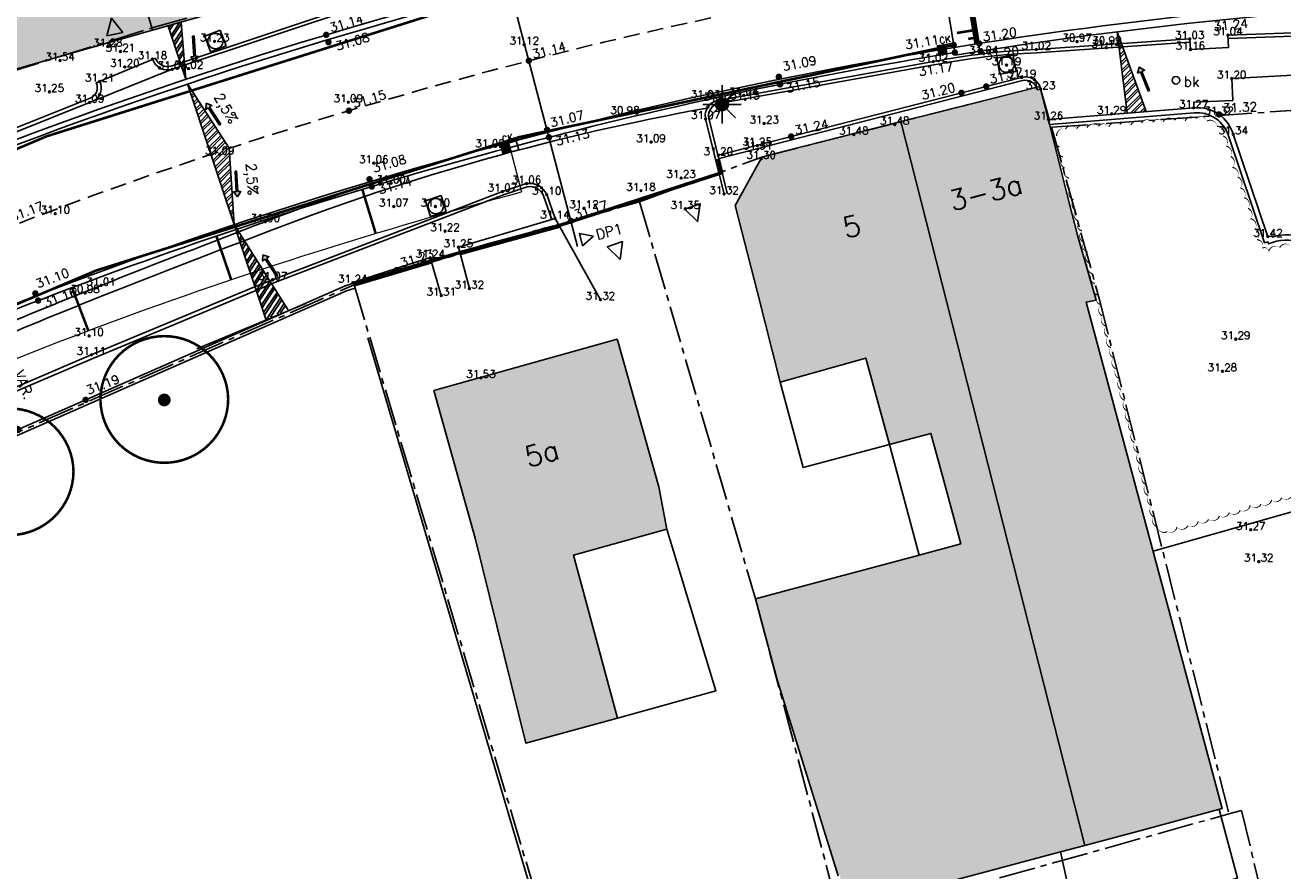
# Model space of a CAD drawing. Header units: metres. Extents: x 202952 to 203755, y 348879 to 349702.
# Tile 10 of 82: x 203138 to 203187, y 349305 to 349339. Entities that reach past the tile are written whole.
import ezdxf
from ezdxf.enums import TextEntityAlignment as Align

# ---------------------------------------------------------------- set-up
doc = ezdxf.new("R2010")
doc.units = ezdxf.units.M
for name, pattern in [('1-200 CENTER', [4.28625, 2.8575, -0.47625, 0.47625, -0.47625]), ('1-200 DASHDOT', [2.54, 1.27, -0.635, 0, -0.635]), ('1-200 HIDDEN', [0.9525, 0.635, -0.3175]), ('PH 1-1 STREEP', [2, 1, -1])]:
    doc.linetypes.add(name, pattern=pattern)
for name, color, linetype in [('bgt.onbegroeidterreindeel', 252, 'Continuous'), ('PH-BEST-BEBOUWING', 1, 'Continuous'), ('PH-BEST-BEBOUWING-ARCERING', 254, 'Continuous'), ('PH-BEST-BEGROEIIING', 252, 'Continuous'), ('PH-BEST-BRANDKRAAN', 6, 'Continuous'), ('PH-BEST-HUISNUMMER', 7, 'Continuous'), ('PH-BEST-INRIT', 8, 'Continuous'), ('PH-BEST-KADASTRALE-GRENS', 240, '1-200 CENTER'), ('PH-BEST-MUUR-INDICATIEF INGETEKEND', 1, 'Continuous'), ('PH-INM-BOOM-HANDHAVEN', 96, 'Continuous'), ('PH-INM-HOOGTE', 20, 'Continuous'), ('PH-INM-HOOGTEPUNT', 20, 'Continuous'), ('PH-INM-KANTVERHARDING', 253, 'Continuous'), ('PH-NIEUW-AAND-DPROF', 1, 'Continuous'), ('PH-NIEUW-AFWATERINGSPROFIEL', 7, 'Continuous'), ('PH-NIEUW-BAND-20-30', 115, 'Continuous'), ('PH-NIEUW-BAND-5-20', 115, 'Continuous'), ('PH-NIEUW-HOOGTES', 170, 'Continuous'), ('PH-NIEUW-KANTLAAG-SBS', 115, '1-200 HIDDEN'), ('PH-NIEUW-LICHTMAST-KROMMAST', 40, 'Continuous'), ('PH-NIEUW-LIJN-DREMPEL', 115, 'Continuous'), ('PH-NIEUW-MAATVOERING', 2, 'Continuous'), ('PH-NIEUW-MARKERING', 115, 'Continuous'), ('PH-ONTWERP-WEGAS', 2, '1-200 HIDDEN'), ('PH-RIO-KOLK', 7, 'Continuous'), ('PH-RIO-PUTRAND-AANBRENGEN', 7, 'Continuous')]:
    doc.layers.add(name, color=color, linetype=linetype)
doc.layers.add('PH-BEST-INDACTIEF INGETEKEND', color=35, linetype='1-200 DASHDOT', transparency=0.4)
doc.layers.add('PH-NIEUW-AFSCHEIDING MATERIAAL PARKEERVAK', color=115, linetype='PH 1-1 STREEP', transparency=0.5)
doc.layers.add('PH-NIEUW-AFSCHEIDING PARKEERVAK MAATVOERING', color=115, linetype='Continuous', lineweight=5)
doc.layers.add('PH-NIEUW-OPSLUITBAND-6', color=115, linetype='Continuous', lineweight=30)
doc.styles.add('1-200', font='romans.shx', dxfattribs={"height": 0.4})
doc.styles.add('ISO', font='ISO')
doc.styles.add('RDL_MAATVOERING', font='romans.shx')
doc.styles.add('ROMANS', font='romans.shx')
doc.linetypes.add('1-200 BLOKHAAG', pattern='A,0,-0.035,[1,Gras.shx,S=5,R=0,X=0,Y=0.0025],-0.475', length=0.51)
doc.dimstyles.new('BEMATING200', dxfattribs={"dimtxt": 0.4, "dimasz": 0.28, "dimexe": 0.5, "dimexo": 0.1, "dimgap": 0.4, "dimtad": 1, "dimlfac": -0.1, "dimzin": 0, "dimdsep": 46, "dimtxsty": '1-200', "dimblk": 'DOT', "dimcen": 0.09, "dimclrd": 8, "dimclre": 8, "dimclrt": 256, "dimadec": 3, "dimazin": 0, "dimtfac": 1, "dimtmove": 2, "dimatfit": 3, "dimfxl": 1, "dimtolj": 1, "dimtzin": 0, "dimarcsym": 0})

# ---------------------------------------------------------------- blocks, each defined once
blk = doc.blocks.new('INRITSYMBOOL')
at = {"layer": 'PH-BEST-INRIT'}
blk.add_lwpolyline([(-0.315, 0.63), (0, 0), (0.315, 0.63)], close=True, dxfattribs=at)
blk = doc.blocks.new('Brandkraan')
blk.add_circle((0, 0), 0.15)
at = {"style": 'RDL_MAATVOERING'}
blk.add_text('bk', height=0.4, dxfattribs=at).set_placement((0.302, -0.254))
blk = doc.blocks.new('MARKER', base_point=(45, 10))
at = {"color": 0}
for radius in [0.35, 0.25]:
    blk.add_circle((45, 10), radius, dxfattribs=at)
at = {"color": 0, "style": 'ISO'}
blk.add_attdef('MARKER', (45.6, 10), '', height=0.9, dxfattribs=at)
blk = doc.blocks.new('*U15')
at = {"const_width": 0.1}
blk.add_lwpolyline([(-2.5, 0.004, 0.990403), (2.5, 0.03, 0.990403), (-2.5, 0.018)], format="xyb", dxfattribs=at)
at = {"linetype": 'Continuous', "const_width": 0.25}
blk.add_lwpolyline([(-0.125, 0, 1), (0.125, 0, 1)], format="xyb", close=True, dxfattribs=at)
blk = doc.blocks.new('*U32')
blk.add_hatch(color=256).paths.add_polyline_path([(0, 0.374), (-0.315, 0.374), (-0.315, 0), (0, 0)])
blk.add_line((0, 0.374), (0, 0))
blk.add_lwpolyline([(0.315, 0), (-0.315, 0), (-0.315, 0.374), (0.315, 0.374)], close=True)
at = {"style": 'ROMANS'}
blk.add_attdef('CK', (-0.211, 0.429), '', height=0.25, dxfattribs=at)
blk = doc.blocks.new('A$C6E307431')
blk.add_hatch(color=256).paths.add_polyline_path([(0.679, 0.51, 1), (0.821, 0.99, 1)])
at = {"color": 9, "flags": 128}
for points in [[(0.75, 1), (0.75, 1.5)], [(0.573, 0.927), (0.22, 1.28)], [(0.927, 0.927), (1.28, 1.28)], [(0.5, 0.75), (0, 0.75)], [(0.573, 0.573), (0.22, 0.22)], [(0.75, 0.5), (0.75, 0)], [(0.927, 0.573), (1.28, 0.22)], [(1, 0.75), (1.5, 0.75)]]:
    blk.add_lwpolyline(points, dxfattribs=at)
at = {"color": 9}
blk.add_circle((0.75, 0.75), 0.25, dxfattribs=at)
blk = doc.blocks.new('_Dot')
at = {"color": 0, "linetype": 'ByBlock', "lineweight": -2}
blk.add_line((-0.5, 0), (-1, 0), dxfattribs=at)
at = {"color": 0, "linetype": 'ByBlock', "const_width": 0.5}
blk.add_lwpolyline([(-0.25, 0, 1), (0.25, 0, 1)], format="xyb", close=True, dxfattribs=at)
blk = doc.blocks.new('*D58')
at = {"layer": 'Defpoints', "color": 0, "ltscale": 0.2, "transparency": 16777216}
for p in [(203136.29, 349325.182), (203137.263, 349322.762), (203137.263, 349322.762)]:
    blk.add_point(p, dxfattribs=at)
at = {"layer": 'PH-NIEUW-MAATVOERING', "color": 8, "lineweight": -2, "ltscale": 0.2, "transparency": 16777216}
blk.add_line((203136.394, 349324.923), (203137.159, 349323.022), dxfattribs=at)
at = {"layer": 'PH-NIEUW-MAATVOERING', "color": 8, "lineweight": -2, "ltscale": 0.2, "transparency": 16777216, "xscale": 0.28, "yscale": 0.28, "zscale": 0.28}
for p, rotation in [((203136.29, 349325.182), 111.9112675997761), ((203137.263, 349322.762), 291.9112675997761)]:
    blk.add_blockref('_Dot', p, dxfattribs=dict(at, rotation=rotation))
at = {"layer": 'PH-NIEUW-MAATVOERING', "ltscale": 0.2, "transparency": 16777216, "insert": (203137.503, 349324.511), "char_height": 0.4, "attachment_point": 5, "rotation": 291.9113, "style": '1-200'}
blk.add_mtext('\\A1;VAR.', dxfattribs=at)
blk = doc.blocks.new('AFWATERINGSPIJL')
at = {"ltscale": 0.5}
blk.add_hatch(color=256, dxfattribs=at).paths.add_polyline_path([(-0.058, 0.239), (-0.132, 0.151), (-0.75, 0.671), (-0.789, 0.625), (-0.171, 0.105), (-0.245, 0.016), (0, 0)])
for points in [[(-0.75, 0.671), (-0.789, 0.625)], [(-0.789, 0.625), (-0.171, 0.105)], [(-0.75, 0.671), (-0.132, 0.151)], [(-0.171, 0.105), (-0.245, 0.016), (0, 0)], [(-0.132, 0.151), (-0.058, 0.239), (0, 0)]]:
    blk.add_lwpolyline(points, dxfattribs=at)
blk = doc.blocks.new('*U26')
for p, q in [((-0.325, 0.325), (-0.325, -0.325)), ((-0.325, 0.325), (0.325, 0.325)), ((0.325, 0.325), (0.325, -0.325)), ((-0.325, -0.325), (0.325, -0.325))]:
    blk.add_line(p, q)
blk.add_circle((0, 0), 0.3)

msp = doc.modelspace()

# ---------------------------------------------------------------- hatches: boundary and pattern name
at = {"layer": 'PH-BEST-BEBOUWING-ARCERING'}
for points in [[(203126.778, 349396.225), (203125.933, 349399.255), (203126.116, 349399.306), (203125.367, 349401.87), (203125.269, 349401.843), (203117.244, 349399.601), (203117.876, 349397.339), (203125.774, 349368.421), (203133.01, 349341.93), (203134.65, 349336.16), (203140.153, 349337.725), (203142.352, 349338.35), (203142.531, 349338.401), (203140.324, 349346.038), (203140.698, 349346.177), (203139.361, 349353.406), (203138.088, 349358.948), (203137.739, 349358.891), (203134.402, 349370.71), (203132.995, 349375.762), (203129.768, 349386.808), (203129.43, 349386.717)], [(203179.074, 349327.754), (203179.464, 349327.829), (203178.74, 349330.38), (203178.405, 349331.697), (203177.598, 349334.87), (203177.26, 349336.2), (203173.241, 349335.179), (203171.827, 349334.819), (203179.027, 349306.485), (203181.513, 349307.149), (203183.92, 349307.792), (203184.407, 349307.922)], [(203160.753, 349326.218), (203160.715, 349326.296), (203153.55, 349324.29), (203155.17, 349318.51), (203157.147, 349310.479), (203160.738, 349311.459), (203159.007, 349317.851), (203162.661, 349318.862), (203162.35, 349320.52)]]:
    msp.add_hatch(color=256, dxfattribs=at).paths.add_polyline_path(points)
msp.add_hatch(color=256, dxfattribs=at).paths.add_polyline_path([(203140.324, 349346.038), (203140.698, 349346.177), (203142.836, 349346.772), (203140.786, 349354.125), (203144.003, 349355.013), (203144.594, 349352.891), (203147.361, 349353.717), (203148.48, 349349.968), (203149.47, 349346.61), (203150.963, 349341.357), (203151.11, 349340.84), (203142.531, 349338.401)], flags=17)
h = msp.add_hatch(color=256, dxfattribs=at)
h.paths.add_polyline_path([(203166.395, 349333.439), (203169.63, 349334.261), (203171.827, 349334.819), (203179.027, 349306.485), (203178.073, 349306.23), (203175.685, 349305.592), (203169.779, 349304.015), (203169.435, 349305.302), (203169.374, 349305.286), (203166.978, 349312.961), (203166.13, 349316.131), (203167.743, 349316.563), (203170.641, 349317.339), (203172.54, 349317.848), (203174.171, 349318.285), (203173.542, 349320.612), (203173.002, 349322.611), (203172.446, 349322.463), (203171.38, 349322.178), (203170.453, 349325.561), (203167.101, 349324.623), (203166.22, 349328.13), (203165.34, 349331.53), (203166.179, 349333.048)], flags=16)
h.paths.add_polyline_path([(203178.678, 349303.504), (203184.995, 349305.2), (203187.523, 349295.785), (203181.206, 349294.089)], flags=17)
at = {"layer": 'PH-NIEUW-AFWATERINGSPROFIEL', "ltscale": 0.2, "transparency": 33554687}
h = msp.add_hatch(dxfattribs=at)
h.set_pattern_fill('ANSI32', color=252, scale=0.025, angle=11.6245)
h.set_pattern_definition([(56.624536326, (74521.7378, -33776.89379), (-0.19885426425, 0.13099808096), []), (56.624536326, (74521.84775, -33776.87117), (-0.19885426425, 0.13099808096), [])])
h.paths.add_polyline_path([(203143.654, 349338.696), (203143.143, 349338.551), (203143.838, 349336.479)])
h = msp.add_hatch(dxfattribs=at)
h.set_pattern_fill('ANSI32', color=252, scale=0.025)
h.paths.add_polyline_path([(203180.285, 349338.335), (203180.685, 349335.151), (203181.432, 349335.211)])
h = msp.add_hatch(dxfattribs=at)
h.set_pattern_fill('ANSI32', color=252, scale=0.025)
h.set_pattern_definition([(45, (-0.56357, -0.18448), (-0.16837980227, 0.16837980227), []), (45, (-0.45132, -0.18448), (-0.16837980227, 0.16837980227), [])])
h.paths.add_polyline_path([(203145.533, 349333.774), (203143.911, 349336.293), (203145.729, 349330.785)])
h = msp.add_hatch(dxfattribs=at)
h.set_pattern_fill('ANSI32', color=252, scale=0.025, angle=11.6245)
h.set_pattern_definition([(56.624536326, (74523.62974, -33782.5877), (-0.19885426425, 0.13099808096), []), (56.624536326, (74523.7397, -33782.56508), (-0.19885426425, 0.13099808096), [])])
h.paths.add_polyline_path([(203145.729, 349330.785), (203146.971, 349327.084), (203147.836, 349327.46)])

# ---------------------------------------------------------------- linework, layer by layer
at = {"layer": 'bgt.onbegroeidterreindeel'}
for points in [[(203120, 349315.164), (203123.045, 349316.507), (203129.188, 349319.216), (203150.049, 349328.373)], [(203120.081, 349314.981), (203123.126, 349316.324), (203129.269, 349319.033), (203150.129, 349328.189)], [(203150.964, 349326.356), (203163.085, 349285.321), (203146.272, 349280)]]:
    msp.add_lwpolyline(points, dxfattribs=at)
msp.add_lwpolyline([(203155.17, 349318.51), (203157.147, 349310.479), (203160.738, 349311.459), (203159.007, 349317.851), (203162.661, 349318.862), (203162.35, 349320.52), (203160.753, 349326.218), (203160.715, 349326.296), (203153.55, 349324.29), (203155.17, 349318.51)], close=True, dxfattribs=at)
at = {"layer": 'PH-BEST-BEBOUWING'}
for points in [[(203117.244, 349399.601), (203125.269, 349401.843), (203125.367, 349401.87), (203126.116, 349399.306), (203125.933, 349399.255), (203126.778, 349396.225), (203129.43, 349386.717), (203129.768, 349386.808), (203132.995, 349375.762), (203134.402, 349370.71), (203137.739, 349358.891), (203138.088, 349358.948), (203139.361, 349353.406), (203140.698, 349346.177), (203140.324, 349346.038), (203142.531, 349338.401), (203142.352, 349338.35), (203140.153, 349337.725), (203134.65, 349336.16), (203133.01, 349341.93), (203125.774, 349368.421), (203117.876, 349397.339), (203117.244, 349399.601)], [(203140.324, 349346.038), (203140.698, 349346.177), (203142.836, 349346.772), (203140.786, 349354.125), (203144.003, 349355.013), (203144.594, 349352.891), (203147.361, 349353.717), (203148.48, 349349.968), (203149.47, 349346.61), (203150.963, 349341.357), (203151.11, 349340.84), (203142.531, 349338.401), (203140.324, 349346.038)], [(203171.827, 349334.819), (203173.241, 349335.179), (203177.26, 349336.2), (203177.598, 349334.87), (203178.405, 349331.697), (203178.74, 349330.38), (203179.464, 349327.829), (203179.074, 349327.754), (203184.407, 349307.922), (203183.92, 349307.792), (203181.513, 349307.149), (203179.027, 349306.485), (203171.827, 349334.819)], [(203155.17, 349318.51), (203153.55, 349324.29), (203160.715, 349326.296), (203160.753, 349326.218), (203162.35, 349320.52), (203162.661, 349318.862), (203159.007, 349317.851), (203160.738, 349311.459), (203157.147, 349310.479), (203155.17, 349318.51)], [(203171.38, 349322.178), (203167.997, 349321.273), (203167.101, 349324.623), (203170.453, 349325.561), (203171.38, 349322.178)], [(203172.54, 349317.848), (203171.38, 349322.178), (203172.446, 349322.463), (203173.002, 349322.611), (203173.542, 349320.612), (203174.171, 349318.285), (203172.54, 349317.848)], [(203160.738, 349311.459), (203159.007, 349317.851), (203162.661, 349318.862), (203164.587, 349312.538), (203160.738, 349311.459)], [(203184.995, 349305.2), (203178.678, 349303.504), (203178.073, 349306.23), (203179.027, 349306.485), (203181.513, 349307.149), (203183.92, 349307.792), (203184.278, 349307.887), (203184.995, 349305.2)]]:
    msp.add_lwpolyline(points, close=True, dxfattribs=at)
msp.add_lwpolyline([(203169.374, 349305.286), (203166.978, 349312.961), (203166.13, 349316.131), (203167.743, 349316.563), (203170.641, 349317.339), (203172.54, 349317.848), (203174.171, 349318.285), (203173.542, 349320.612), (203173.002, 349322.611), (203172.446, 349322.463), (203171.38, 349322.178), (203170.453, 349325.561), (203167.101, 349324.623), (203166.22, 349328.13), (203165.34, 349331.53), (203166.179, 349333.048), (203166.395, 349333.439), (203166.395, 349333.439), (203169.63, 349334.261), (203171.827, 349334.819), (203179.027, 349306.485), (203178.073, 349306.23), (203175.685, 349305.592), (203169.779, 349304.015)], dxfattribs=at)
at = {"layer": 'PH-BEST-BEGROEIIING'}
msp.add_lwpolyline([(203187.074, 349329.948, 0, 0.05, 0.520567), (203186.65, 349329.884, 0, 0.05, 0.520567), (203186.221, 349329.748, 0, 0.05, 0.520567), (203185.982, 349329.867, 0, 0.05, 0.520567), (203185.768, 349330.195, 0, 0.05, 0.520567), (203185.694, 349330.622, 0, 0.05, 0.520567), (203185.51, 349331.021, 0, 0.05, 0.520567), (203185.412, 349331.421, 0, 0.05, 0.520567), (203185.265, 349331.84, 0, 0.05, 0.520567), (203185.113, 349332.22, 0, 0.05, 0.520567), (203185.008, 349332.648, 0, 0.05, 0.520567), (203184.802, 349333.025, 0, 0.05, 0.520567), (203184.737, 349333.449, 0, 0.05, 0.520567), (203184.563, 349333.855, 0, 0.05, 0.520567), (203184.441, 349334.25, 0, 0.05, 0.520567), (203184.199, 349334.639, 0, 0.05, 0.520567), (203183.816, 349334.845, 0, 0.05, 0.520567), (203183.375, 349334.943, 0, 0.05, 0.520567), (203182.952, 349334.845, 0, 0.05, 0.520567), (203182.53, 349334.876, 0, 0.05, 0.520567), (203182.092, 349334.813, 0, 0.05, 0.520567), (203181.685, 349334.789, 0, 0.05, 0.520567), (203181.242, 349334.769, 0, 0.05, 0.520567), (203180.833, 349334.687, 0, 0.05, 0.520567), (203180.398, 349334.709, 0, 0.05, 0.520567), (203179.971, 349334.618, 0, 0.05, 0.520567), (203179.555, 349334.634, 0, 0.05, 0.520567), (203179.114, 349334.583, 0, 0.05, 0.520567), (203178.708, 349334.542, 0, 0.05, 0.520567), (203178.266, 349334.534, 0, 0.05, 0.520567), (203177.923, 349334.257, 0, 0.05, 0.520567), (203178.038, 349333.827, 0, 0.05, 0.520567), (203178.16, 349333.437, 0, 0.05, 0.520567), (203178.232, 349333.002, 0, 0.05, 0.520567), (203178.409, 349332.61, 0, 0.05, 0.520567), (203178.441, 349332.183, 0, 0.05, 0.520567), (203178.584, 349331.765, 0, 0.05, 0.520567), (203178.667, 349331.365, 0, 0.05, 0.520567), (203178.769, 349330.933, 0, 0.05, 0.520567), (203178.908, 349330.544, 0, 0.05, 0.520567), (203178.968, 349330.109, 0, 0.05, 0.520567), (203179.136, 349329.709, 0, 0.05, 0.520567), (203179.182, 349329.291, 0, 0.05, 0.520567), (203179.313, 349328.868, 0, 0.05, 0.520567), (203179.412, 349328.473, 0, 0.05, 0.520567), (203179.502, 349328.039, 0, 0.05, 0.520567), (203179.657, 349327.65, 0, 0.05, 0.520567), (203179.705, 349327.217, 0, 0.05, 0.520567), (203179.863, 349326.81, 0, 0.05, 0.520567), (203179.923, 349326.4, 0, 0.05, 0.520567), (203180.044, 349325.972, 0, 0.05, 0.520567), (203180.158, 349325.581, 0, 0.05, 0.520567), (203180.236, 349325.146, 0, 0.05, 0.520567), (203180.408, 349324.756, 0, 0.05, 0.520567), (203180.443, 349324.326, 0, 0.05, 0.520567), (203180.591, 349323.911, 0, 0.05, 0.520567), (203180.666, 349323.508, 0, 0.05, 0.520567), (203180.775, 349323.077, 0, 0.05, 0.520567), (203180.905, 349322.688, 0, 0.05, 0.520567), (203180.971, 349322.253, 0, 0.05, 0.520567), (203181.144, 349321.857, 0, 0.05, 0.520567), (203181.183, 349321.434, 0, 0.05, 0.520567), (203181.32, 349321.014, 0, 0.05, 0.520567), (203181.411, 349320.616, 0, 0.05, 0.520567), (203181.507, 349320.183, 0, 0.05, 0.520567), (203181.654, 349319.794, 0, 0.05, 0.520567), (203181.708, 349319.361, 0, 0.05, 0.520567), (203181.871, 349318.957, 0, 0.05, 0.520567), (203182.245, 349318.766, 0, 0.05, 0.520567), (203182.628, 349318.943, 0, 0.05, 0.520567), (203183.058, 349319, 0, 0.05, 0.520567), (203183.463, 349319.168, 0, 0.05, 0.520567), (203183.867, 349319.249, 0, 0.05, 0.520567), (203184.292, 349319.38, 0, 0.05, 0.520567), (203184.678, 349319.515, 0, 0.05, 0.520567), (203185.11, 349319.603, 0, 0.05, 0.520567), (203185.495, 349319.794, 0, 0.05, 0.520567), (203185.921, 349319.841, 0, 0.05, 0.520567), (203186.333, 349319.999, 0, 0.05, 0.520567), (203186.731, 349320.095, 0, 0.05, 0.520567), (203187.159, 349320.213, 0, 0.05, 0.520567)], format="xyseb", dxfattribs=at)
at = {"layer": 'PH-BEST-INDACTIEF INGETEKEND', "linetype": '1-200 BLOKHAAG', "flags": 128}
for points in [[(203154.585, 349329.612), (203158.481, 349330.685)], [(203150.438, 349328.386), (203153.466, 349329.292)], [(203193.299, 349321.293), (203181.698, 349317.996)]]:
    msp.add_lwpolyline(points, dxfattribs=at)
at = {"layer": 'PH-BEST-KADASTRALE-GRENS', "ltscale": 0.5}
for p, q in [((203142.506, 349338.486), (203150.812, 349340.812)), ((203134.681, 349336.054), (203142.506, 349338.486)), ((203150.424, 349328.43), (203161.601, 349331.683)), ((203110.632, 349310.963), (203150.424, 349328.43)), ((203150.424, 349328.43), (203162.287, 349288.614))]:
    msp.add_line(p, q, dxfattribs=at)
for points in [[(203137.739, 349358.891), (203139.072, 349354.16), (203140.324, 349346.038), (203142.506, 349338.486)], [(203161.601, 349331.683), (203166.39, 349333.43), (203177.26, 349336.2), (203177.726, 349334.599)], [(203177.726, 349334.599), (203203.588, 349336.408), (203207.971, 349334.882), (203211.006, 349331.288)], [(203177.726, 349334.599), (203179.59, 349327.889), (203184.666, 349307.716)], [(203161.601, 349331.683), (203166.13, 349316.131), (203167.257, 349311.918), (203169.495, 349303.482), (203184.666, 349307.716)], [(203184.666, 349307.716), (203185.16, 349307.854), (203187.121, 349299.608)]]:
    msp.add_lwpolyline(points, dxfattribs=at)
at = {"layer": 'PH-BEST-MUUR-INDICATIEF INGETEKEND', "ltscale": 0.25, "flags": 128}
msp.add_lwpolyline([(203188.614, 349329.352, 0.366559), (203186.36, 349330.298), (203186.348, 349330.353), (203186.19, 349330.314), (203184.834, 349334.324, 0.168242), (203184.275, 349335.101, 0.180243), (203183.286, 349335.36), (203177.591, 349334.902), (203177.639, 349334.705), (203183.304, 349335.161, -0.180635), (203184.159, 349334.937, -0.168936), (203184.644, 349334.263), (203186.059, 349330.075), (203186.198, 349330.11), (203186.216, 349330.028, -0.401287), (203188.429, 349329.274)], format="xyb", dxfattribs=at)
at = {"layer": 'PH-BEST-MUUR-INDICATIEF INGETEKEND'}
for points in [[(203150.049, 349328.373), (203129.188, 349319.216), (203123.045, 349316.507), (203120, 349315.164)], [(203150.129, 349328.189), (203129.269, 349319.033), (203123.126, 349316.324), (203120.081, 349314.981)], [(203150.049, 349328.373), (203150.407, 349328.492), (203150.462, 349328.303), (203150.129, 349328.189)]]:
    msp.add_lwpolyline(points, dxfattribs=at)
at = {"layer": 'PH-INM-KANTVERHARDING'}
for p, q in [((203184.626, 349338.202), (203194.941, 349338.592)), ((203184.631, 349338.072), (203194.982, 349338.464)), ((203183.132, 349338.056), (203183.159, 349337.644)), ((203184.626, 349338.202), (203184.651, 349337.72)), ((203183.159, 349337.644), (203184.651, 349337.72)), ((203140.331, 349336.335), (203142.658, 349337.308)), ((203194.927, 349337.046), (203184.776, 349336.509)), ((203184.822, 349335.644), (203184.776, 349336.509)), ((203177.168, 349336.064), (203177.296, 349336.09)), ((203135.81, 349334.018), (203140.029, 349335.715)), ((203183.286, 349335.36), (203183.29, 349335.575)), ((203183.29, 349335.575), (203184.822, 349335.644)), ((203144.275, 349325.928), (203148.533, 349327.701))]:
    msp.add_line(p, q, dxfattribs=at)
for points in [[(203142.658, 349337.308, 0.408687), (203143.269, 349336.991), (203150.899, 349339.538, 0.490368), (203151.259, 349340.135), (203151.161, 349340.741)], [(203142.534, 349337.268, 0.409513), (203143.309, 349336.867), (203150.928, 349339.411, 0.221044)], [(203135.053, 349334.278, 0.453869), (203135.867, 349333.879), (203140.074, 349335.571, 0.220448)], [(203111.427, 349315.707), (203119.438, 349319.398), (203125.223, 349321.948), (203133.187, 349325.349, -0.007821), (203140.523, 349328.408, -0.002791), (203146.947, 349330.9)], [(203111.6, 349315.347), (203119.602, 349319.033), (203125.383, 349321.581), (203133.345, 349324.981, -0.007822), (203140.671, 349328.036, -0.00272), (203147.092, 349330.527)], [(203147.235, 349328.627), (203146.66, 349328.402), (203140.14, 349325.689), (203135.319, 349323.629), (203127.585, 349320.181), (203120.179, 349316.899), (203115.495, 349314.835, 0.492926), (203115.196, 349314.007), (203115.596, 349312.997)], [(203147.281, 349328.506), (203146.715, 349328.262), (203140.198, 349325.551), (203135.379, 349323.492), (203127.646, 349320.044), (203120.24, 349316.761), (203115.547, 349314.694, 0.508922), (203115.33, 349314.077), (203115.733, 349313.057)]]:
    msp.add_lwpolyline(points, format="xyb", dxfattribs=at)
at = {"layer": 'PH-INM-KANTVERHARDING', "flags": 128}
for points in [[(203164.907, 349331.985), (203164.183, 349334.924, -0.430705), (203164.678, 349335.651), (203173.096, 349337.169, -0.036315), (203177.126, 349337.646), (203183.132, 349338.056)], [(203165.033, 349332.016), (203164.31, 349334.953, -0.430442), (203164.7, 349335.523), (203173.119, 349337.041, -0.036336), (203177.133, 349337.516), (203183.141, 349337.927)], [(203164.684, 349333.506), (203176.551, 349336.55, -0.431024), (203177.296, 349336.09)], [(203164.716, 349333.38), (203176.584, 349336.424, -0.431373), (203177.168, 349336.064, -0.191044)], [(203146.947, 349330.9, -0.047727), (203164.178, 349335.744)], [(203147.092, 349330.527, -0.047727), (203164.249, 349335.35, -0.023019)], [(203147.235, 349328.627), (203156.231, 349332.079), (203157.173, 349332.394, -0.341265), (203157.965, 349331.96), (203158.29, 349331.027)], [(203147.281, 349328.506), (203156.275, 349331.957), (203157.204, 349332.268, -0.334369), (203157.844, 349331.912), (203158.164, 349330.992)]]:
    msp.add_lwpolyline(points, format="xyb", dxfattribs=at)
for points in [[(203143.309, 349336.867), (203140.074, 349335.571)], [(203154.938, 349328.285), (203154.508, 349329.902), (203158.289, 349331.029), (203160.067, 349327.848)], [(203150.373, 349328.515), (203153.408, 349329.493), (203153.836, 349328.009)]]:
    msp.add_lwpolyline(points, dxfattribs=at)
at = {"layer": 'PH-INM-KANTVERHARDING'}
for radius, start, end in [(0.438, 282.1582, 25.9645), (0.588, 298.3823, 25.0608)]:
    msp.add_arc((203139.937, 349336.143), radius, start, end, dxfattribs=at)
at = {"layer": 'PH-NIEUW-AAND-DPROF'}
msp.add_lwpolyline([(203155.566, 349343.678), (203159.171, 349329.935)], dxfattribs=at)
at = {"layer": 'PH-NIEUW-AAND-DPROF', "color": 7}
msp.add_lwpolyline([(203159.79, 349330.329), (203159.37, 349329.961), (203159.243, 349330.445)], close=True, dxfattribs=at)
at = {"layer": 'PH-NIEUW-AFSCHEIDING MATERIAAL PARKEERVAK', "ltscale": 0.2, "transparency": 33554687, "const_width": 0.1}
for points in [[(203150.746, 349332.167), (203151.27, 349330.444)], [(203145.034, 349330.337), (203145.614, 349328.634)], [(203139.385, 349328.319), (203140.022, 349326.635)]]:
    msp.add_lwpolyline(points, dxfattribs=at)
at = {"layer": 'PH-NIEUW-AFSCHEIDING PARKEERVAK MAATVOERING', "lineweight": 13}
msp.add_lwpolyline([(203156.516, 349333.804), (203156.982, 349332.065)], dxfattribs=at)
msp.add_lwpolyline([(203125.254, 349320.303, -0.047633), (203156.982, 349332.065, -0.047633)], format="xyb", dxfattribs=at)
at = {"layer": 'PH-NIEUW-AFWATERINGSPROFIEL', "ltscale": 0.08}
for p, q in [((203143.838, 349336.479), (203143.143, 349338.551)), ((203180.285, 349338.335), (203180.685, 349335.151)), ((203145.729, 349330.785), (203143.911, 349336.293)), ((203143.911, 349336.293), (203145.533, 349333.774)), ((203145.533, 349333.774), (203145.729, 349330.785)), ((203145.729, 349330.785), (203146.971, 349327.084))]:
    msp.add_line(p, q, dxfattribs=at)
for points in [[(203143.838, 349336.479), (203143.654, 349338.696)], [(203180.285, 349338.335), (203181.432, 349335.211)], [(203145.729, 349330.785), (203147.834, 349327.463)]]:
    msp.add_lwpolyline(points, dxfattribs=at)
at = {"layer": 'PH-NIEUW-BAND-20-30'}
msp.add_lwpolyline([(203205.473, 349340.041), (203194.727, 349339.563, 0.029074), (203173.956, 349337.424)], format="xyb", dxfattribs=at)
msp.add_lwpolyline([(203173.908, 349337.721), (203173.956, 349337.424)], dxfattribs=at)
msp.add_lwpolyline([(203173.908, 349337.721), (203173.956, 349337.424)], dxfattribs=at)
msp.add_arc((203202.714, 349160.041), 180, 92.54743, 99.20885, dxfattribs=at)
at = {"layer": 'PH-NIEUW-BAND-5-20'}
for points in [[(203172.948, 349343.643, 0.072502), (203121.773, 349327.505)], [(203173.94, 349337.523, 0.024766), (203156.531, 349333.808)], [(203124.471, 349321.923), (203124.471, 349321.923, -0.047651), (203156.531, 349333.808)]]:
    msp.add_lwpolyline(points, format="xyb", dxfattribs=at)
at = {"layer": 'PH-NIEUW-BAND-5-20', "ltscale": 0.2}
msp.add_lwpolyline([(203173.908, 349337.721), (203173.94, 349337.523)], dxfattribs=at)
at = {"layer": 'PH-NIEUW-BAND-5-20'}
for radius in [185.8, 180]:
    msp.add_arc((203202.714, 349160.041), radius, 99.20885, 115.79603, dxfattribs=at)
at = {"layer": 'PH-NIEUW-HOOGTES', "const_width": 0.125}
for points in [[(203149.293, 349338.262, 1), (203149.378, 349338.171, 1)], [(203149.379, 349337.975, 1), (203149.464, 349337.884, 1)], [(203173.849, 349337.865, 1), (203173.935, 349337.774, 1)], [(203174.853, 349337.924, 1), (203174.938, 349337.832, 1)], [(203173.897, 349337.569, 1), (203173.983, 349337.478, 1)], [(203174.901, 349337.627, 1), (203174.986, 349337.536, 1)], [(203157.222, 349337.249, 1), (203157.307, 349337.158, 1)], [(203167.007, 349336.62, 1), (203167.093, 349336.528, 1)], [(203167.056, 349336.323, 1), (203167.141, 349336.232, 1)], [(203174.153, 349335.992, 1), (203174.238, 349335.9, 1)], [(203175.126, 349336.241, 1), (203175.211, 349336.15, 1)], [(203150.182, 349335.293, 1), (203150.268, 349335.201, 1)], [(203184.232, 349335.147, 1), (203184.317, 349335.055, 1)], [(203157.933, 349334.541, 1), (203158.018, 349334.45, 1)], [(203158.009, 349334.251, 1), (203158.094, 349334.159, 1)], [(203167.489, 349334.282, 1), (203167.575, 349334.191, 1)], [(203150.986, 349332.61, 1), (203151.071, 349332.519, 1)], [(203151.072, 349332.323, 1), (203151.157, 349332.232, 1)], [(203158.868, 349330.979, 1), (203158.953, 349330.887, 1)], [(203152.052, 349329.053, 1), (203152.137, 349328.961, 1)], [(203137.907, 349328.138, 1), (203137.992, 349328.047, 1)], [(203138.015, 349327.858, 1), (203138.1, 349327.767, 1)], [(203139.876, 349323.972, 1), (203139.961, 349323.88, 1)]]:
    msp.add_lwpolyline(points, format="xyb", close=True, dxfattribs=at)
at = {"layer": 'PH-NIEUW-KANTLAAG-SBS', "ltscale": 0.75, "const_width": 0.1, "flags": 128}
for points in [[(203095.219, 349314.236), (203121.903, 349327.235, -0.072502), (203172.996, 349343.347)], [(203097.746, 349309.198), (203124.34, 349322.193, -0.072502), (203173.892, 349337.819)]]:
    msp.add_lwpolyline(points, format="xyb", dxfattribs=at)
at = {"layer": 'PH-NIEUW-LIJN-DREMPEL', "color": 9}
for points in [[(203174.895, 349337.881), (203173.919, 349343.902)], [(203173.908, 349337.721), (203172.932, 349343.742)]]:
    msp.add_lwpolyline(points, dxfattribs=at)
at = {"layer": 'PH-NIEUW-MARKERING', "linetype": 'Continuous', "transparency": 33554687}
for points, const_width in [([(203174.797, 349337.862), (203173.869, 349343.587)], 0.2), ([(203174.611, 349338.386), (203174.019, 349338.289)], 0.1), ([(203174.659, 349338.09), (203174.461, 349338.058)], 0.1)]:
    msp.add_lwpolyline(points, dxfattribs=dict(at, const_width=const_width))
at = {"layer": 'PH-NIEUW-OPSLUITBAND-6'}
for points in [[(203164.64, 349333.361), (203164.769, 349332.836)], [(203164.698, 349333.375), (203164.841, 349332.796)], [(203158.43, 349330.777), (203164.769, 349332.836)], [(203158.448, 349330.72), (203164.841, 349332.796)]]:
    msp.add_lwpolyline(points, dxfattribs=at)
for points in [[(203158.43, 349330.777, 0.001498), (203157.408, 349330.508)], [(203158.448, 349330.72, 0.001401), (203157.423, 349330.45, 0.001498)], [(203150.407, 349328.492, -0.010328), (203157.408, 349330.508)], [(203150.425, 349328.435, -0.010328), (203157.423, 349330.45, -0.010328)]]:
    msp.add_lwpolyline(points, format="xyb", dxfattribs=at)
at = {"layer": 'PH-ONTWERP-WEGAS'}
msp.add_lwpolyline([(203326.632, 349434.525, -0.321417), (203336.727, 349420.255), (203336.473, 349379.79, -0.354131), (203322.104, 349362.273), (203267.76, 349351.081, -0.039684), (203204.394, 349343.196), (203194.585, 349342.76, 0.101791), (203123.122, 349324.714)], format="xyb", dxfattribs=at)

# ---------------------------------------------------------------- block references
at = {"layer": 'PH-BEST-BRANDKRAAN'}
msp.add_blockref('Brandkraan', (203182.589, 349336.44), dxfattribs=at)
at = {"layer": 'PH-BEST-INRIT'}
for p, rotation in [((203140.933, 349338.864), 191.800182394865), ((203163.871, 349330.904), 19.01032627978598), ((203160.835, 349329.424), 19.01032627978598)]:
    msp.add_blockref('INRITSYMBOOL', p, dxfattribs=dict(at, rotation=rotation))
at = {"layer": 'PH-INM-BOOM-HANDHAVEN'}
for p in [(203142.996, 349323.921), (203142.996, 349323.921), (203136.942, 349321.09), (203136.942, 349321.09)]:
    msp.add_blockref('*U15', p, dxfattribs=at)
at = {"layer": 'PH-INM-HOOGTEPUNT', "xscale": 0.1, "yscale": 0.1, "zscale": 0.1}
for p in [(203144.965, 349337.962, 31.231), (203178.721, 349337.954, 30.972), (203183.132, 349338.056, 31.027), (203184.626, 349338.202, 31.035), (203140.786, 349337.758, 31.275), (203141.28, 349337.564, 31.211), (203157.083, 349337.836, 31.117), (203175.068, 349337.476, 31.041), (203177.126, 349337.646, 31.016), (203179.86, 349337.711, 31.143), (203179.891, 349337.856, 30.99), (203183.159, 349337.644, 31.159), (203138.917, 349337.211, 31.535), (203141.452, 349336.959, 31.203), (203142.534, 349337.268, 31.177), (203142.812, 349336.924, 31.091), (203173.096, 349337.169, 31.017), (203175.962, 349337.032, 31.188), (203143.309, 349336.867, 31.055), (203143.946, 349336.895, 31.023), (203176.551, 349336.55, 31.186), (203177.052, 349336.461, 31.196), (203184.776, 349336.509, 31.199), (203138.5, 349335.986, 31.245), (203140.47, 349336.392, 31.208), (203177.296, 349336.09, 31.226), (203140.074, 349335.571, 31.089), (203140.462, 349335.878, 31.114), (203150.199, 349335.578, 31.094), (203164.178, 349335.744, 31.03), (203164.678, 349335.651, 31.016), (203165.676, 349335.848, 31.04), (203165.729, 349335.691, 31.151), (203161.028, 349335.117, 30.98), (203164.271, 349335.388, 31.037), (203180.077, 349335.126, 31.286), (203183.286, 349335.36, 31.271), (203184.275, 349335.101, 31.322), (203164.183, 349334.924, 31.069), (203166.476, 349334.746, 31.229), (203171.586, 349334.704, 31.476), (203177.604, 349334.906, 31.257), (203162.05, 349334.018, 31.091), (203169.985, 349334.314, 31.485), (203184.834, 349334.324, 31.339), (203145.167, 349333.538, 31.094), (203155.748, 349333.817, 31.023), (203164.684, 349333.506, 31.201), (203166.202, 349333.879, 31.247), (203166.221, 349333.734, 31.306), (203151.198, 349333.194, 31.063), (203166.358, 349333.367, 31.298), (203163.224, 349332.613, 31.235), (203151.875, 349332.408, 31.001), (203156.231, 349332.079, 31.068), (203157.173, 349332.394, 31.06), (203157.623, 349332.323, 31.072), (203161.654, 349332.115, 31.178), (203151.979, 349331.497, 31.065), (203153.608, 349331.494, 31.101), (203157.965, 349331.96, 31.102), (203164.907, 349331.985, 31.321), (203138.73, 349331.216, 31.101), (203158.289, 349331.029, 31.138), (203159.42, 349331.426, 31.124), (203163.388, 349331.404, 31.347), (203146.947, 349330.9, 30.999), (203153.986, 349330.529, 31.222), (203186.19, 349330.314, 31.425), (203154.508, 349329.902, 31.254), (203153.408, 349329.493, 31.239), (203147.235, 349328.627, 31.072), (203139.897, 349328.111, 30.975), (203140.523, 349328.408, 31.01), (203150.373, 349328.515, 31.242), (203154.938, 349328.285, 31.32), (203153.836, 349328.009, 31.313), (203160.067, 349327.848, 31.322), (203140.053, 349326.428, 31.098), (203184.934, 349326.3, 31.291), (203140.14, 349325.689, 31.106), (203155.392, 349324.79, 31.531), (203184.412, 349325.044, 31.277), (203185.52, 349318.84, 31.273), (203185.834, 349317.593, 31.317)]:
    msp.add_blockref('MARKER', p, dxfattribs=at)
at = {"layer": 'PH-NIEUW-AFWATERINGSPROFIEL', "rotation": 313.5092577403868}
msp.add_blockref('AFWATERINGSPIJL', (203144.195, 349337.166), dxfattribs=at)
at = {"layer": 'PH-NIEUW-AFWATERINGSPROFIEL', "xscale": -1}
for p, rotation in [((203181.153, 349336.957), 251.9495854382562), ((203144.633, 349335.542), 263.0465854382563), ((203145.858, 349331.878), 53.4218598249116), ((203146.857, 349329.61), 263.574121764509)]:
    msp.add_blockref('AFWATERINGSPIJL', p, dxfattribs=dict(at, rotation=rotation))
at = {"layer": 'PH-NIEUW-LICHTMAST-KROMMAST', "color": 2}
msp.add_blockref('A$C6E307431', (203164.076, 349334.743), dxfattribs=at)
at = {"layer": 'PH-RIO-KOLK'}
for p, rotation in [((203173.629, 349337.473), 9.092736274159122), ((203156.568, 349333.626), 15.42990008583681)]:
    msp.add_blockref('*U32', p, dxfattribs=dict(at, rotation=rotation)).add_auto_attribs({'CK': 'CK'})
at = {"layer": 'PH-RIO-PUTRAND-AANBRENGEN'}
for p, rotation in [((203144.998, 349337.975), 20.744793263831), ((203175.962, 349337.049), 10.11082291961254), ((203153.622, 349331.513), 17.63713637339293)]:
    msp.add_blockref('*U26', p, dxfattribs=dict(at, rotation=rotation))

# ---------------------------------------------------------------- texts
at = {"layer": 'PH-BEST-HUISNUMMER', "style": 'ROMANS'}
for s, rotation, p in [('3-3a', 14.2, (203175.146, 349332.052)), ('5', 14.2, (203169.9, 349330.718)), ('5a', 15.7, (203157.77, 349321.837))]:
    msp.add_text(s, height=0.8, rotation=rotation, dxfattribs=at).set_placement(p, align=Align.MIDDLE_CENTER)
at = {"layer": 'PH-INM-HOOGTE', "style": 'ROMANS'}
for s, p in [('31.04', (203184.626, 349338.202)), ('31.28', (203140.786, 349337.758)), ('31.23', (203144.965, 349337.962)), ('31.12', (203157.083, 349337.836)), ('31.02', (203177.126, 349337.646)), ('30.97', (203178.721, 349337.954)), ('31.14', (203179.86, 349337.711)), ('30.99', (203179.891, 349337.856)), ('31.03', (203183.132, 349338.056)), ('31.16', (203183.159, 349337.644)), ('31.54', (203138.917, 349337.211)), ('31.21', (203141.28, 349337.564)), ('31.18', (203142.534, 349337.268)), ('31.02', (203173.096, 349337.169)), ('31.04', (203175.068, 349337.476)), ('31.20', (203141.452, 349336.959)), ('31.05', (203143.309, 349336.867)), ('31.02', (203143.946, 349336.895)), ('31.19', (203175.962, 349337.032)), ('31.21', (203140.47, 349336.392)), ('31.19', (203176.551, 349336.55)), ('31.20', (203184.776, 349336.509)), ('31.25', (203138.5, 349335.986)), ('31.03', (203164.178, 349335.744)), ('31.04', (203165.676, 349335.848)), ('31.15', (203165.729, 349335.691)), ('31.23', (203177.296, 349336.09)), ('31.09', (203140.074, 349335.571)), ('31.09', (203150.199, 349335.578)), ('31.02', (203164.678, 349335.651)), ('31.27', (203183.286, 349335.36)), ('30.98', (203161.028, 349335.117)), ('31.07', (203164.183, 349334.924)), ('31.23', (203166.476, 349334.746)), ('31.48', (203171.586, 349334.704)), ('31.26', (203177.604, 349334.906)), ('31.29', (203180.077, 349335.126)), ('31.32', (203184.275, 349335.101)), ('31.48', (203169.985, 349334.314)), ('31.34', (203184.834, 349334.324)), ('31.02', (203155.748, 349333.817)), ('31.09', (203162.05, 349334.018)), ('31.25', (203166.202, 349333.879)), ('31.31', (203166.221, 349333.734)), ('31.09', (203145.167, 349333.538)), ('31.06', (203151.198, 349333.194)), ('31.20', (203164.684, 349333.506)), ('31.30', (203166.358, 349333.367)), ('31.00', (203151.875, 349332.408)), ('31.06', (203157.173, 349332.394)), ('31.23', (203163.224, 349332.613)), ('31.07', (203156.231, 349332.079)), ('31.10', (203157.965, 349331.96)), ('31.18', (203161.654, 349332.115)), ('31.32', (203164.907, 349331.985)), ('31.07', (203151.979, 349331.497)), ('31.10', (203153.608, 349331.494)), ('31.12', (203159.42, 349331.426)), ('31.35', (203163.388, 349331.404)), ('31.10', (203138.73, 349331.216)), ('31.00', (203146.947, 349330.9)), ('31.14', (203158.289, 349331.029)), ('31.22', (203153.986, 349330.529)), ('31.42', (203186.19, 349330.314)), ('31.25', (203154.508, 349329.902)), ('31.24', (203153.408, 349329.493)), ('31.01', (203140.523, 349328.408)), ('31.07', (203147.235, 349328.627)), ('31.24', (203150.373, 349328.515)), ('31.32', (203154.938, 349328.285)), ('30.98', (203139.897, 349328.111)), ('31.31', (203153.836, 349328.009)), ('31.32', (203160.067, 349327.848)), ('31.10', (203140.053, 349326.428)), ('31.29', (203184.934, 349326.3)), ('31.11', (203140.14, 349325.689)), ('31.28', (203184.412, 349325.044)), ('31.53', (203155.392, 349324.79)), ('31.27', (203185.52, 349318.84)), ('31.32', (203185.834, 349317.593))]:
    msp.add_text(s, height=0.3, dxfattribs=at).set_placement(p, align=Align.CENTER)
at = {"layer": 'PH-NIEUW-AAND-DPROF', "color": 2, "insert": (203159.844, 349330.574), "char_height": 0.4, "attachment_point": 1, "rotation": 14.7238, "style": 'ROMANS'}
msp.add_mtext_dynamic_manual_height_columns('DP1', width=2.25123, gutter_width=8.75, heights=[0], dxfattribs=at)
at = {"layer": 'PH-NIEUW-AFWATERINGSPROFIEL', "ltscale": 0.08, "char_height": 0.4, "width": 2.08929, "attachment_point": 7, "style": 'ROMANS'}
for insert, rotation in [((203144.812, 349335.725), 300.753), ((203146.068, 349333.176), 273.7671)]:
    msp.add_mtext('2,5%', dxfattribs=dict(at, insert=insert, rotation=rotation))
at = {"layer": 'PH-NIEUW-HOOGTES', "style": 'ROMANS'}
for s, rotation, p in [('31.14', 16.2832, (203149.525, 349338.319)), ('31.20', 8.6209, (203175.047, 349337.959)), ('31.24', 5.7407, (203184.083, 349338.364)), ('31.08', 16.2832, (203149.766, 349337.597)), ('31.11', 9.3641, (203172.013, 349337.647)), ('31.14', 14.1664, (203157.44, 349337.281)), ('31.20', 8.6209, (203175.141, 349337.224)), ('31.09', 11.2247, (203167.226, 349336.798)), ('31.17', 8.6209, (203172.553, 349336.601)), ('31.15', 11.2247, (203167.37, 349335.945)), ('31.22', 14.3893, (203175.336, 349336.295)), ('31.15', 16.2832, (203150.414, 349335.349)), ('31.20', 14.3893, (203172.677, 349335.67)), ('31.32', 2.5474, (203184.431, 349335.175)), ('31.07', 14.1664, (203158.143, 349334.596)), ('31.13', 14.1664, (203158.356, 349333.87)), ('31.24', 11.2247, (203167.698, 349334.308)), ('31.08', 16.2832, (203151.203, 349332.82)), ('31.14', 16.2832, (203151.426, 349331.972)), ('31.17', 20.7766, (203137.043, 349330.903)), ('31.17', 17.9953, (203159.102, 349330.995)), ('31.23', 16.5, (203152.285, 349329.107)), ('31.10', 20.7766, (203138.05, 349328.29)), ('31.16', 20.7766, (203138.354, 349327.531)), ('31.19', 20.7766, (203140.019, 349324.123))]:
    msp.add_text(s, height=0.35, rotation=rotation, dxfattribs=at).set_placement(p)

# ---------------------------------------------------------------- dimensions: what is measured, and where the dimension line sits
at = {"layer": 'PH-NIEUW-MAATVOERING', "ltscale": 0.2}
dim = msp.add_linear_dim(base=(203137.263, 349322.762), p1=(203136.29, 349325.182), p2=(203137.263, 349322.762), angle=111.9113, text='VAR.', dimstyle='BEMATING200', override={"dimse1": 1, "dimse2": 1}, dxfattribs=at)
dim.commit()
dim.dimension.update_dxf_attribs({"geometry": '*D58', "text_midpoint": (203137.503, 349324.511), "dimtype": 128})

doc.saveas('drawing.dxf')
